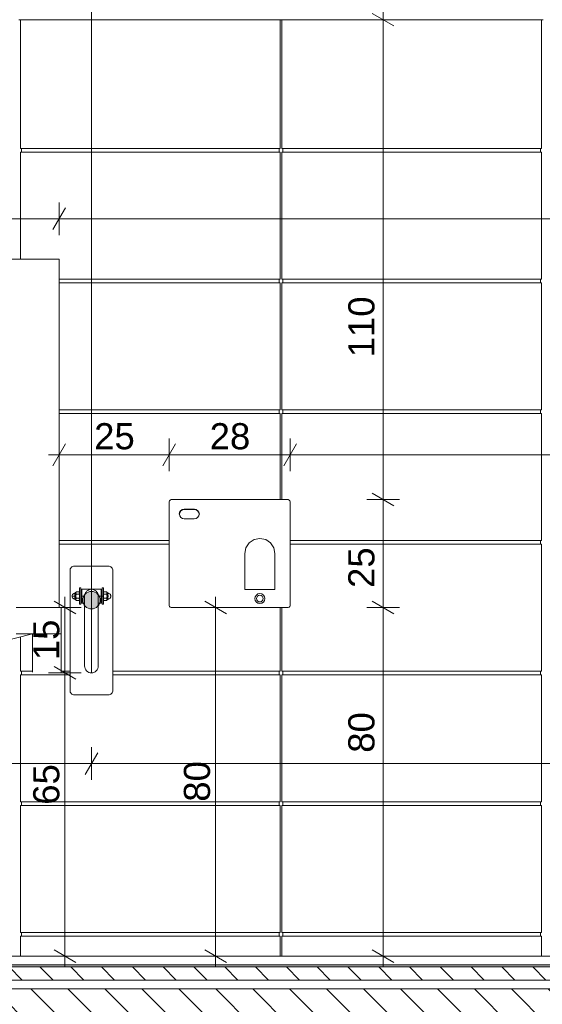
# Model space of a CAD drawing. Extents: x 180 to 5640, y 54 to 2910.
# Tile 5 of 7: x 3430 to 4030, y 721 to 1851. Entities that reach past the tile are written whole.
import ezdxf
from ezdxf.xclip import XClip

# ---------------------------------------------------------------- set-up
doc = ezdxf.new("R2010")
doc.units = 0
doc.header["$MEASUREMENT"] = 0
doc.header["$XCLIPFRAME"] = 0
for name, color, linetype in [('300-W Płytki wnętrza', 7, 'Continuous'), ('331-W Wyposażenie stałe - łazienka', 7, 'Continuous'), ('332-W Wyposażenie dodatkowe - łazienka', 7, 'Continuous'), ('380-W Istniejące elementy_ rury_ skrzynki', 7, 'Continuous'), ('399-W Wymiary i opisy', 7, 'Continuous'), ('460-K Stropy', 7, 'Continuous'), ('460-K Stropy - wymieniane warstwy', 7, 'Continuous'), ('820-G Rysunki Obrazki', 7, 'Continuous')]:
    doc.layers.add(name, color=color, linetype=linetype)
doc.styles.add('STYL_AUTOMATYCZNY_2', font='arial.ttf')

# ---------------------------------------------------------------- blocks, each defined once
blk = doc.blocks.new('*X3')
at = {"layer": '460-K Stropy - wymieniane warstwy', "linetype": 'Continuous', "lineweight": 0}
blk.add_hatch(color=94, dxfattribs=at).paths.add_polyline_path([(2761.3, 766.4), (2761.3, 763.9), (4628.8, 763.9), (4628.8, 766.4)])
blk = doc.blocks.new('Rysunek_1_2', base_point=(8496.3, 776.4))
at = {"layer": '460-K Stropy', "linetype": 'Continuous', "lineweight": 13}
h = blk.add_hatch(dxfattribs=at)
h.set_pattern_fill('Ściany_istniejące_0002', color=8, style=0, pattern_type=2)
h.set_pattern_definition([(135, (8496.308, 776.434), (21.2132, 21.2132), [])])
h.paths.add_polyline_path([(4677.1, 738.9), (2589.1, 738.9), (2589.1, 488.7), (4677.1, 488.7)])
at = {"layer": '460-K Stropy - wymieniane warstwy', "linetype": 'Continuous', "lineweight": 0}
h = blk.add_hatch(dxfattribs=at)
h.set_pattern_fill('Beton_wylewka_0002', color=94, style=0, pattern_type=2)
h.set_pattern_definition([(135, (8496.31, 776.434), (35.35534, 35.35534), [37.5, -12.5]), (135, (8460.953, 776.434), (35.35534, 35.35534), [37.5, -12.5])])
h.paths.add_polyline_path([(2761.3, 748.9), (4628.8, 748.9), (4628.8, 763.9), (2761.3, 763.9)])
at = {"layer": '820-G Rysunki Obrazki', "linetype": 'Continuous', "lineweight": 13}
blk.add_hatch(color=154, dxfattribs=at).paths.add_polyline_path([(3502.2, 1185), (3502.9, 1181.2), (3505.1, 1177.9), (3508.3, 1175.8), (3512.2, 1175), (3516, 1175.8), (3519.2, 1177.9), (3521.4, 1181.2), (3522.2, 1185), (3521.4, 1188.8), (3519.2, 1192.1), (3516, 1194.2), (3512.2, 1195), (3508.3, 1194.2), (3505.1, 1192.1), (3502.9, 1188.8)])
at = {"layer": '300-W Płytki wnętrza', "color": 94, "linetype": 'Continuous', "lineweight": 0, "ltscale": 0.5}
for p, q in [((3428.8, 1851.4), (3430.8, 1851.4)), ((3728.8, 1851.4), (3430.8, 1851.4)), ((3430.8, 1851.4), (3430.8, 1703.4)), ((3728.8, 1851.4), (3730.8, 1851.4)), ((3728.8, 1703.4), (3728.8, 1851.4)), ((4028.8, 1851.4), (3730.8, 1851.4)), ((3730.8, 1851.4), (3730.8, 1703.4)), ((4028.8, 1851.4), (4030.8, 1851.4)), ((4028.8, 1703.4), (4028.8, 1851.4)), ((3430.8, 1703.4), (3728.8, 1703.4)), ((3728.8, 1699.4), (3430.8, 1699.4)), ((3430.8, 1699.4), (3430.8, 1576.4)), ((3431.8, 1701.4), (3431.8, 1703.4)), ((3431.8, 1699.4), (3431.8, 1701.4)), ((3727.8, 1701.4), (3727.8, 1703.4)), ((3727.8, 1699.4), (3727.8, 1701.4)), ((3728.8, 1553.4), (3728.8, 1699.4)), ((3730.8, 1703.4), (4028.8, 1703.4)), ((4028.8, 1699.4), (3730.8, 1699.4)), ((3730.8, 1699.4), (3730.8, 1553.4)), ((3731.8, 1701.4), (3731.8, 1703.4)), ((3731.8, 1699.4), (3731.8, 1701.4)), ((4027.8, 1701.4), (4027.8, 1703.4)), ((4027.8, 1699.4), (4027.8, 1701.4)), ((4028.8, 1553.4), (4028.8, 1699.4)), ((3475.1, 1553.4), (3728.8, 1553.4)), ((3728.8, 1549.4), (3475.1, 1549.4)), ((3727.8, 1551.4), (3727.8, 1553.4)), ((3727.8, 1549.4), (3727.8, 1551.4)), ((3728.8, 1403.4), (3728.8, 1549.4)), ((3730.8, 1553.4), (4028.8, 1553.4)), ((4028.8, 1549.4), (3730.8, 1549.4)), ((3730.8, 1549.4), (3730.8, 1403.4)), ((3731.8, 1551.4), (3731.8, 1553.4)), ((3731.8, 1549.4), (3731.8, 1551.4)), ((4027.8, 1551.4), (4027.8, 1553.4)), ((4027.8, 1549.4), (4027.8, 1551.4)), ((4028.8, 1403.4), (4028.8, 1549.4)), ((3475.1, 1403.4), (3728.8, 1403.4)), ((3727.8, 1401.4), (3727.8, 1403.4)), ((3730.8, 1403.4), (4028.8, 1403.4)), ((3731.8, 1401.4), (3731.8, 1403.4)), ((4027.8, 1401.4), (4027.8, 1403.4)), ((3728.8, 1399.4), (3475.1, 1399.4)), ((3727.8, 1399.4), (3727.8, 1401.4)), ((3728.8, 1300.4), (3728.8, 1399.4)), ((4028.8, 1399.4), (3730.8, 1399.4)), ((3730.8, 1399.4), (3730.8, 1300.4)), ((3731.8, 1399.4), (3731.8, 1401.4)), ((4027.8, 1399.4), (4027.8, 1401.4)), ((4028.8, 1253.4), (4028.8, 1399.4)), ((3475.1, 1253.4), (3601.3, 1253.4)), ((3601.3, 1249.4), (3475.1, 1249.4)), ((3740.3, 1253.4), (4028.8, 1253.4)), ((4028.8, 1249.4), (3740.3, 1249.4)), ((4027.8, 1251.4), (4027.8, 1253.4)), ((4027.8, 1249.4), (4027.8, 1251.4)), ((4028.8, 1103.4), (4028.8, 1249.4)), ((3728.8, 1103.4), (3728.8, 1176.4)), ((3730.8, 1176.4), (3730.8, 1103.4)), ((3430.8, 1143), (3430.8, 1103.4)), ((3430.8, 1103.4), (3444.6, 1103.4)), ((3487.6, 1099.4), (3430.8, 1099.4)), ((3430.8, 1099.4), (3430.8, 953.4)), ((3431.8, 1101.4), (3431.8, 1103.4)), ((3431.8, 1099.4), (3431.8, 1101.4)), ((3477.6, 1103.4), (3487.6, 1103.4)), ((3536.8, 1103.4), (3728.8, 1103.4)), ((3728.8, 1099.4), (3536.8, 1099.4)), ((3727.8, 1101.4), (3727.8, 1103.4)), ((3727.8, 1099.4), (3727.8, 1101.4)), ((3728.8, 953.4), (3728.8, 1099.4)), ((3730.8, 1103.4), (4028.8, 1103.4)), ((4028.8, 1099.4), (3730.8, 1099.4)), ((3730.8, 1099.4), (3730.8, 953.4)), ((3731.8, 1101.4), (3731.8, 1103.4)), ((3731.8, 1099.4), (3731.8, 1101.4)), ((4027.8, 1101.4), (4027.8, 1103.4)), ((4027.8, 1099.4), (4027.8, 1101.4)), ((4028.8, 953.4), (4028.8, 1099.4)), ((3430.8, 953.4), (3728.8, 953.4)), ((3431.8, 951.4), (3431.8, 953.4)), ((3431.8, 949.4), (3431.8, 951.4)), ((3727.8, 951.4), (3727.8, 953.4)), ((3727.8, 949.4), (3727.8, 951.4)), ((3730.8, 953.4), (4028.8, 953.4)), ((3731.8, 951.4), (3731.8, 953.4)), ((3731.8, 949.4), (3731.8, 951.4)), ((4027.8, 951.4), (4027.8, 953.4)), ((4027.8, 949.4), (4027.8, 951.4)), ((3728.8, 949.4), (3430.8, 949.4)), ((3430.8, 949.4), (3430.8, 803.4)), ((3728.8, 803.4), (3728.8, 949.4)), ((4028.8, 949.4), (3730.8, 949.4)), ((3730.8, 949.4), (3730.8, 803.4)), ((4028.8, 803.4), (4028.8, 949.4)), ((3430.8, 803.4), (3728.8, 803.4)), ((3431.8, 801.4), (3431.8, 803.4)), ((3727.8, 801.4), (3727.8, 803.4)), ((3730.8, 803.4), (4028.8, 803.4)), ((3731.8, 801.4), (3731.8, 803.4)), ((4027.8, 801.4), (4027.8, 803.4)), ((3728.8, 799.4), (3430.8, 799.4)), ((3430.8, 799.4), (3430.8, 776.4)), ((3431.8, 799.4), (3431.8, 801.4)), ((3727.8, 799.4), (3727.8, 801.4)), ((3728.8, 776.4), (3728.8, 799.4)), ((4028.8, 799.4), (3730.8, 799.4)), ((3730.8, 799.4), (3730.8, 776.4)), ((3731.8, 799.4), (3731.8, 801.4)), ((4027.8, 799.4), (4027.8, 801.4)), ((4028.8, 776.4), (4028.8, 799.4))]:
    blk.add_line(p, q, dxfattribs=at)
at = {"layer": '331-W Wyposażenie stałe - łazienka', "color": 150, "linetype": 'Continuous', "lineweight": 5, "ltscale": 0.5}
for p, q in [((3441.1, 1176.4), (3425.9, 1176.4)), ((3455.5, 1176.4), (3441.1, 1176.4)), ((3467.2, 1176.4), (3455.5, 1176.4)), ((3474.9, 1176.4), (3467.2, 1176.4)), ((3477.6, 1176.4), (3474.9, 1176.4)), ((3477.6, 1146.4), (3477.6, 1176.4)), ((3444.6, 1146.4), (3405, 1136.4)), ((3441.1, 1146.4), (3425.9, 1146.4)), ((3455.5, 1146.4), (3441.1, 1146.4)), ((3444.6, 1102.2), (3444.6, 1146.4)), ((3467.2, 1146.4), (3455.5, 1146.4)), ((3474.9, 1146.4), (3467.2, 1146.4)), ((3477.6, 1146.4), (3474.9, 1146.4)), ((3477.6, 1102.2), (3477.6, 1146.4))]:
    blk.add_line(p, q, dxfattribs=at)
at = {"layer": '332-W Wyposażenie dodatkowe - łazienka', "color": 150, "linetype": 'Continuous', "lineweight": 5, "ltscale": 0.5}
for p, q in [((3150.1, 1576.4), (3475.1, 1576.4)), ((3475.1, 1576.4), (3475.1, 1176.4))]:
    blk.add_line(p, q, dxfattribs=at)
at = {"layer": '332-W Wyposażenie dodatkowe - łazienka', "color": 150, "linetype": 'Continuous', "lineweight": 13, "ltscale": 0.5}
for p, q in [((3602.6, 1300), (3603.6, 1300.4)), ((3603.6, 1300.4), (3604.1, 1300.4)), ((3604.1, 1300.4), (3604.2, 1300.4)), ((3604.1, 1300.4), (3604.2, 1300.4)), ((3604.2, 1300.4), (3604.4, 1300.4)), ((3604.4, 1300.4), (3737.2, 1300.4)), ((3737.2, 1300.4), (3737.5, 1300.4)), ((3738, 1300.4), (3737.5, 1300.4)), ((3737.5, 1300.4), (3737.5, 1300.4)), ((3737.5, 1300.4), (3737.5, 1300.4)), ((3738, 1300.4), (3739.1, 1300)), ((3601.3, 1297.6), (3601.4, 1298.2)), ((3601.3, 1260.3), (3601.3, 1297.6)), ((3601.4, 1298.2), (3601.8, 1299.2)), ((3601.8, 1299.2), (3602.6, 1300)), ((3616.5, 1289), (3614.6, 1287.7)), ((3616.6, 1288.7), (3614.8, 1287.5)), ((3618.7, 1289.4), (3616.5, 1289)), ((3618.7, 1289.1), (3616.6, 1288.7)), ((3630.3, 1289.4), (3618.7, 1289.4)), ((3630.2, 1289.1), (3618.7, 1289.1)), ((3632.3, 1288.7), (3630.2, 1289.1)), ((3632.5, 1289), (3630.3, 1289.4)), ((3634.1, 1287.5), (3632.3, 1288.7)), ((3634.4, 1287.7), (3632.5, 1289)), ((3739.1, 1300), (3739.8, 1299.2)), ((3740.3, 1298.2), (3739.8, 1299.2)), ((3740.3, 1298.2), (3740.3, 1297.6)), ((3740.3, 1260.3), (3740.3, 1297.6)), ((3613.3, 1285.9), (3612.9, 1283.7)), ((3612.9, 1283.7), (3612.9, 1283.6)), ((3614.6, 1287.7), (3613.3, 1285.9)), ((3613.7, 1285.8), (3613.3, 1283.7)), ((3613.3, 1283.7), (3613.7, 1281.7)), ((3614.8, 1287.5), (3613.7, 1285.8)), ((3613.7, 1281.7), (3614.8, 1279.9)), ((3614.6, 1287.7), (3614.6, 1287.7)), ((3614.8, 1279.9), (3616.6, 1278.8)), ((3616.6, 1278.8), (3618.7, 1278.4)), ((3618.7, 1278.4), (3624.5, 1278.4)), ((3624.5, 1278.4), (3630.2, 1278.4)), ((3630.2, 1278.4), (3632.3, 1278.8)), ((3632.3, 1278.8), (3634.1, 1279.9)), ((3635.3, 1285.8), (3634.1, 1287.5)), ((3634.1, 1279.9), (3635.3, 1281.7)), ((3635.6, 1285.9), (3634.4, 1287.7)), ((3634.4, 1287.7), (3634.4, 1287.7)), ((3635.7, 1283.7), (3635.3, 1285.8)), ((3635.3, 1281.7), (3635.7, 1283.7)), ((3636.1, 1283.6), (3635.6, 1285.9)), ((3636.1, 1283.7), (3636.1, 1283.6)), ((3601.3, 1257.9), (3601.3, 1260.3)), ((3601.3, 1179.2), (3601.3, 1257.9)), ((3698.9, 1254.5), (3705.6, 1255.8)), ((3705.6, 1255.8), (3712.2, 1254.5)), ((3740.3, 1257.9), (3740.3, 1260.3)), ((3740.3, 1179.2), (3740.3, 1257.9)), ((3688.2, 1238.4), (3689.5, 1245.1)), ((3689.5, 1245.1), (3693.3, 1250.7)), ((3693.3, 1250.7), (3698.9, 1254.5)), ((3712.2, 1254.5), (3717.8, 1250.7)), ((3717.8, 1250.7), (3721.6, 1245.1)), ((3721.6, 1245.1), (3722.9, 1238.4)), ((3688.2, 1238.4), (3688.2, 1197.1)), ((3722.9, 1238.4), (3722.9, 1197.1)), ((3689.5, 1197.1), (3688.2, 1197.1)), ((3693.3, 1197.1), (3689.5, 1197.1)), ((3698.9, 1197.1), (3693.3, 1197.1)), ((3705.6, 1197.1), (3698.9, 1197.1)), ((3700.2, 1189), (3699.8, 1186.8)), ((3701.5, 1190.9), (3700.2, 1189)), ((3703.3, 1192.1), (3701.5, 1190.9)), ((3702, 1188.2), (3701.7, 1186.8)), ((3702.9, 1189.5), (3702, 1188.2)), ((3704.1, 1190.3), (3702.9, 1189.5)), ((3705.6, 1192.6), (3703.3, 1192.1)), ((3705.6, 1190.6), (3704.1, 1190.3)), ((3712.2, 1197.1), (3705.6, 1197.1)), ((3707.8, 1192.1), (3705.6, 1192.6)), ((3707, 1190.3), (3705.6, 1190.6)), ((3708.3, 1189.5), (3707, 1190.3)), ((3709.7, 1190.9), (3707.8, 1192.1)), ((3709.1, 1188.2), (3708.3, 1189.5)), ((3709.4, 1186.8), (3709.1, 1188.2)), ((3710.9, 1189), (3709.7, 1190.9)), ((3711.4, 1186.8), (3710.9, 1189)), ((3717.8, 1197.1), (3712.2, 1197.1)), ((3721.6, 1197.1), (3717.8, 1197.1)), ((3722.9, 1197.1), (3721.6, 1197.1)), ((3601.3, 1179.2), (3601.4, 1178.7)), ((3601.4, 1178.7), (3601.8, 1177.7)), ((3601.8, 1177.7), (3602.6, 1176.9)), ((3602.6, 1176.9), (3603.6, 1176.5)), ((3603.6, 1176.5), (3604.1, 1176.4)), ((3604.1, 1176.4), (3604.2, 1176.4)), ((3604.1, 1176.4), (3604.2, 1176.4)), ((3604.2, 1176.4), (3604.4, 1176.4)), ((3604.4, 1176.4), (3737.2, 1176.4)), ((3699.8, 1186.8), (3700.2, 1184.6)), ((3700.2, 1184.6), (3701.5, 1182.7)), ((3701.5, 1182.7), (3703.3, 1181.4)), ((3701.7, 1186.8), (3702, 1185.3)), ((3702, 1185.3), (3702.9, 1184.1)), ((3702.9, 1184.1), (3704.1, 1183.2)), ((3703.3, 1181.4), (3705.6, 1181)), ((3704.1, 1183.2), (3705.6, 1182.9)), ((3705.6, 1182.9), (3707, 1183.2)), ((3705.6, 1181), (3707.8, 1181.4)), ((3707, 1183.2), (3708.3, 1184.1)), ((3707.8, 1181.4), (3709.7, 1182.7)), ((3708.3, 1184.1), (3709.1, 1185.3)), ((3709.1, 1185.3), (3709.4, 1186.8)), ((3709.7, 1182.7), (3710.9, 1184.6)), ((3710.9, 1184.6), (3711.4, 1186.8)), ((3737.2, 1176.4), (3737.5, 1176.4)), ((3738, 1176.5), (3737.5, 1176.4)), ((3737.5, 1176.4), (3737.5, 1176.4)), ((3737.5, 1176.4), (3737.5, 1176.4)), ((3738, 1176.5), (3739.1, 1176.9)), ((3739.1, 1176.9), (3739.8, 1177.7)), ((3740.3, 1178.7), (3739.8, 1177.7)), ((3740.3, 1178.7), (3740.3, 1179.2))]:
    blk.add_line(p, q, dxfattribs=at)
at = {"layer": '380-W Istniejące elementy_ rury_ skrzynki', "color": 150, "linetype": 'Continuous', "lineweight": 13, "ltscale": 0.5}
for p, q in [((3487.6, 1220), (3487.9, 1221)), ((3487.9, 1221), (3488.4, 1221.8)), ((3488.4, 1221.8), (3489, 1222.6)), ((3489, 1222.6), (3489.8, 1223.3)), ((3489.8, 1223.3), (3490.7, 1223.7)), ((3490.7, 1223.7), (3491.6, 1224)), ((3491.6, 1224), (3492.5, 1224.1)), ((3492.5, 1224.1), (3531.8, 1224.1)), ((3531.8, 1224.1), (3532.7, 1224)), ((3532.7, 1224), (3533.7, 1223.7)), ((3533.7, 1223.7), (3534.5, 1223.3)), ((3534.5, 1223.3), (3535.3, 1222.6)), ((3535.3, 1222.6), (3536, 1221.8)), ((3536, 1221.8), (3536.4, 1221)), ((3536.4, 1221), (3536.7, 1220)), ((3487.6, 1219.1), (3487.6, 1220)), ((3487.6, 1081.4), (3487.6, 1219.1)), ((3536.7, 1220), (3536.8, 1219.1)), ((3536.8, 1219.1), (3536.8, 1081.4)), ((3498.4, 1199), (3498.4, 1198.8)), ((3498.4, 1199), (3499.9, 1199)), ((3498.4, 1198.3), (3498.4, 1198.8)), ((3498.4, 1197.4), (3498.4, 1198.3)), ((3499.9, 1198.8), (3499.9, 1199)), ((3499.9, 1198.3), (3499.9, 1198.8)), ((3499.9, 1197.4), (3499.9, 1198.3)), ((3524.5, 1199), (3524.5, 1198.8)), ((3524.5, 1199), (3525.9, 1199)), ((3524.5, 1198.8), (3524.5, 1198.3)), ((3524.5, 1198.3), (3524.5, 1197.4)), ((3525.9, 1198.8), (3525.9, 1199)), ((3525.9, 1198.8), (3525.9, 1198.3)), ((3525.9, 1198.3), (3525.9, 1197.4)), ((3489.9, 1190.2), (3490.1, 1190.9)), ((3489.9, 1189.6), (3489.9, 1190.2)), ((3489.9, 1189.6), (3489.9, 1189.6)), ((3490.1, 1189.6), (3489.9, 1189.6)), ((3489.9, 1189), (3489.9, 1189.6)), ((3490.1, 1188.4), (3489.9, 1189)), ((3490.1, 1190.9), (3490.4, 1191.5)), ((3490.4, 1189.6), (3490.1, 1189.6)), ((3490.4, 1187.8), (3490.1, 1188.4)), ((3490.4, 1191.5), (3490.8, 1192)), ((3490.8, 1189.6), (3490.4, 1189.6)), ((3490.8, 1187.3), (3490.4, 1187.8)), ((3490.8, 1192), (3491.4, 1192.4)), ((3491.4, 1189.6), (3490.8, 1189.6)), ((3491.4, 1186.8), (3490.8, 1187.3)), ((3491.4, 1192.4), (3492, 1192.7)), ((3492, 1189.6), (3491.4, 1189.6)), ((3492, 1192.7), (3492.6, 1192.9)), ((3492.6, 1189.6), (3492, 1189.6)), ((3492.6, 1192.9), (3493.2, 1193)), ((3492.6, 1189.8), (3493.2, 1189.6)), ((3492.6, 1189.7), (3493.2, 1189.6)), ((3493.2, 1189.6), (3492.6, 1189.6)), ((3492.6, 1189.4), (3493.2, 1189.6)), ((3492.6, 1189.5), (3493.2, 1189.6)), ((3492.7, 1190), (3493.2, 1189.6)), ((3492.7, 1189.3), (3493.2, 1189.6)), ((3492.8, 1190.1), (3493.2, 1189.6)), ((3492.8, 1189.2), (3493.2, 1189.6)), ((3492.9, 1190.1), (3493.2, 1189.6)), ((3492.9, 1189.1), (3493.2, 1189.6)), ((3493, 1190.2), (3493.2, 1189.6)), ((3493, 1189.1), (3493.2, 1189.6)), ((3493.1, 1190.2), (3493.2, 1189.6)), ((3493.1, 1189), (3493.2, 1189.6)), ((3493.3, 1193.2), (3493.2, 1193.1)), ((3493.2, 1193.1), (3493.2, 1193)), ((3493.2, 1192.7), (3493.2, 1192.9)), ((3493.2, 1192.4), (3493.2, 1192.7)), ((3493.2, 1192), (3493.2, 1192.4)), ((3493.2, 1191.5), (3493.2, 1192)), ((3493.2, 1190.9), (3493.2, 1191.5)), ((3493.2, 1190.2), (3493.2, 1190.9)), ((3493.2, 1189.6), (3493.2, 1190.2)), ((3493.2, 1189.6), (3493.2, 1189.6)), ((3493.3, 1189.6), (3493.2, 1189.6)), ((3493.2, 1189.6), (3493.3, 1189.6)), ((3493.2, 1189), (3493.2, 1189.6)), ((3493.2, 1188.4), (3493.2, 1189)), ((3493.2, 1187.8), (3493.2, 1188.4)), ((3493.2, 1187.3), (3493.2, 1187.8)), ((3493.2, 1186.8), (3493.2, 1187.3)), ((3493.3, 1193.3), (3493.3, 1193.2)), ((3493.4, 1193.3), (3493.3, 1193.3)), ((3493.4, 1189.6), (3493.3, 1189.6)), ((3493.4, 1193.4), (3493.4, 1193.3)), ((3493.5, 1193.4), (3493.4, 1193.4)), ((3493.4, 1189.6), (3493.4, 1189.6)), ((3493.5, 1189.6), (3493.4, 1189.6)), ((3493.6, 1193.5), (3493.5, 1193.4)), ((3493.6, 1189.6), (3493.5, 1189.6)), ((3495, 1194.5), (3493.6, 1193.5)), ((3493.6, 1193.5), (3493.6, 1193.5)), ((3493.6, 1193.2), (3493.6, 1193.4)), ((3493.6, 1192.8), (3493.6, 1193.2)), ((3493.6, 1192.3), (3493.6, 1192.8)), ((3493.6, 1191.7), (3493.6, 1192.3)), ((3493.6, 1191), (3493.6, 1191.7)), ((3493.6, 1190.3), (3493.6, 1191)), ((3493.6, 1189.6), (3493.6, 1190.3)), ((3494.1, 1189.6), (3493.6, 1189.6)), ((3493.6, 1189.6), (3493.6, 1189.6)), ((3493.6, 1188.9), (3493.6, 1189.6)), ((3493.6, 1188.2), (3493.6, 1188.9)), ((3493.6, 1187.5), (3493.6, 1188.2)), ((3493.6, 1187.5), (3493.6, 1186.9)), ((3494.1, 1193.2), (3494.2, 1193.6)), ((3494.1, 1193.2), (3494.2, 1192.9)), ((3494.1, 1189.6), (3494.2, 1190.3)), ((3494.2, 1189), (3494.1, 1189.6)), ((3494.2, 1193.6), (3494.3, 1193.9)), ((3494.2, 1192.9), (3494.3, 1192.6)), ((3494.2, 1190.3), (3494.3, 1190.9)), ((3494.3, 1188.3), (3494.2, 1189)), ((3494.3, 1193.9), (3494.6, 1194.2)), ((3494.3, 1192.6), (3495, 1192)), ((3494.3, 1190.9), (3494.6, 1191.5)), ((3494.6, 1187.8), (3494.3, 1188.3)), ((3494.3, 1186.6), (3495, 1187.2)), ((3494.6, 1194.2), (3495, 1194.5)), ((3494.6, 1191.5), (3495, 1192)), ((3495, 1187.2), (3494.6, 1187.8)), ((3495, 1194.5), (3498, 1194.5)), ((3495, 1192), (3498, 1192)), ((3498, 1187.2), (3495, 1187.2)), ((3498.4, 1193.8), (3498, 1194.5)), ((3498.1, 1194.2), (3498, 1194.5)), ((3498, 1192), (3498.1, 1192.3)), ((3498, 1192), (3498.1, 1191.4)), ((3498.1, 1187.8), (3498, 1187.2)), ((3498.1, 1186.9), (3498, 1187.2)), ((3498.3, 1193.9), (3498.1, 1194.2)), ((3498.1, 1192.3), (3498.3, 1192.6)), ((3498.1, 1191.4), (3498.3, 1190.8)), ((3498.3, 1188.4), (3498.1, 1187.8)), ((3498.4, 1193.6), (3498.3, 1193.9)), ((3498.4, 1192.9), (3498.3, 1192.6)), ((3498.3, 1190.8), (3498.4, 1190.2)), ((3498.4, 1189), (3498.3, 1188.4)), ((3498.4, 1196.2), (3498.4, 1197.4)), ((3498.4, 1194.7), (3498.4, 1196.2)), ((3498.4, 1193.1), (3498.4, 1194.7)), ((3498.4, 1193.2), (3498.4, 1193.6)), ((3498.4, 1193.2), (3498.4, 1192.9)), ((3498.4, 1191.3), (3498.4, 1193.1)), ((3498.4, 1189.6), (3498.4, 1191.3)), ((3498.4, 1190.2), (3498.4, 1189.6)), ((3498.4, 1189.6), (3498.4, 1189)), ((3498.4, 1187.9), (3498.4, 1189.6)), ((3498.4, 1186.2), (3498.4, 1187.9)), ((3499.9, 1197.4), (3499.9, 1196.2)), ((3501.1, 1197.1), (3499.9, 1197.1)), ((3499.9, 1196.2), (3499.9, 1194.7)), ((3499.9, 1194.7), (3499.9, 1193.1)), ((3499.9, 1193.1), (3499.9, 1191.3)), ((3499.9, 1191.3), (3499.9, 1189.6)), ((3501.1, 1189.6), (3499.9, 1189.6)), ((3499.9, 1189.6), (3499.9, 1187.9)), ((3499.9, 1187.9), (3499.9, 1186.2)), ((3512.2, 1197.5), (3501.1, 1197.5)), ((3501.1, 1197.4), (3501.1, 1197.5)), ((3501.1, 1196.9), (3501.1, 1197.4)), ((3501.1, 1196.2), (3501.1, 1196.9)), ((3501.1, 1195.2), (3501.1, 1196.2)), ((3501.1, 1193.9), (3501.1, 1195.2)), ((3501.1, 1192.5), (3501.1, 1193.9)), ((3501.1, 1191.1), (3501.1, 1192.5)), ((3501.1, 1189.6), (3501.1, 1191.1)), ((3504.3, 1189.6), (3501.1, 1189.6)), ((3501.1, 1188.2), (3501.1, 1189.6)), ((3501.1, 1186.7), (3501.1, 1188.2)), ((3504.3, 1189.6), (3504.4, 1191.1)), ((3504.3, 1189), (3504.3, 1189.6)), ((3504.3, 1186.8), (3504.3, 1189)), ((3504.4, 1191.1), (3504.8, 1192.5)), ((3504.8, 1192.5), (3505.6, 1193.9)), ((3505.6, 1193.9), (3506.6, 1195.2)), ((3506.6, 1195.2), (3507.9, 1196.2)), ((3507.9, 1196.2), (3509.3, 1196.9)), ((3509.3, 1196.9), (3510.7, 1197.4)), ((3510.7, 1197.4), (3512.2, 1197.5)), ((3512.2, 1197.5), (3512.2, 1196.7)), ((3512.2, 1197.5), (3523.2, 1197.5)), ((3512.2, 1197.5), (3513.6, 1197.4)), ((3512.2, 1194.1), (3512.2, 1196.7)), ((3512.2, 1189.7), (3512.2, 1194.1)), ((3512.2, 1183.4), (3512.2, 1189.7)), ((3513.6, 1197.4), (3515.1, 1196.9)), ((3515.1, 1196.9), (3516.5, 1196.2)), ((3516.5, 1196.2), (3517.7, 1195.2)), ((3517.7, 1195.2), (3518.8, 1193.9)), ((3518.8, 1193.9), (3519.5, 1192.5)), ((3519.5, 1192.5), (3519.9, 1191.1)), ((3519.9, 1191.1), (3520, 1189.6)), ((3523.2, 1189.6), (3520, 1189.6)), ((3520, 1189), (3520, 1189.6)), ((3520, 1186.8), (3520, 1189)), ((3523.2, 1197.5), (3523.2, 1197.4)), ((3523.2, 1197.4), (3523.2, 1196.9)), ((3523.2, 1197.1), (3524.5, 1197.1)), ((3523.2, 1196.9), (3523.2, 1196.2)), ((3523.2, 1196.2), (3523.2, 1195.2)), ((3523.2, 1195.2), (3523.2, 1193.9)), ((3523.2, 1193.9), (3523.2, 1192.5)), ((3523.2, 1192.5), (3523.2, 1191.1)), ((3523.2, 1191.1), (3523.2, 1189.6)), ((3524.5, 1189.6), (3523.2, 1189.6)), ((3523.2, 1189.6), (3523.2, 1188.2)), ((3523.2, 1188.2), (3523.2, 1186.7)), ((3524.5, 1196.2), (3524.5, 1197.4)), ((3524.5, 1194.7), (3524.5, 1196.2)), ((3524.5, 1193.1), (3524.5, 1194.7)), ((3524.5, 1191.3), (3524.5, 1193.1)), ((3524.5, 1189.6), (3524.5, 1191.3)), ((3524.5, 1189.6), (3525.9, 1189.6)), ((3524.5, 1187.9), (3524.5, 1189.6)), ((3524.5, 1186.2), (3524.5, 1187.9)), ((3525.9, 1197.4), (3525.9, 1196.2)), ((3525.9, 1196.2), (3525.9, 1194.7)), ((3525.9, 1194.7), (3525.9, 1193.1)), ((3525.9, 1193.8), (3526.4, 1194.5)), ((3526, 1193.6), (3525.9, 1193.2)), ((3526, 1192.9), (3525.9, 1193.2)), ((3525.9, 1193.1), (3525.9, 1191.3)), ((3525.9, 1191.3), (3525.9, 1189.6)), ((3525.9, 1189.6), (3526, 1190.2)), ((3525.9, 1189.6), (3525.9, 1187.9)), ((3526, 1189), (3525.9, 1189.6)), ((3525.9, 1187.9), (3525.9, 1186.2)), ((3526.1, 1193.9), (3526, 1193.6)), ((3526.1, 1192.6), (3526, 1192.9)), ((3526, 1190.2), (3526.1, 1190.8)), ((3526.1, 1188.4), (3526, 1189)), ((3526.2, 1194.2), (3526.1, 1193.9)), ((3526.1, 1192.6), (3526.2, 1192.3)), ((3526.1, 1190.8), (3526.2, 1191.4)), ((3526.2, 1187.8), (3526.1, 1188.4)), ((3526.4, 1194.5), (3526.2, 1194.2)), ((3526.2, 1192.3), (3526.4, 1192)), ((3526.2, 1191.4), (3526.4, 1192)), ((3526.4, 1187.2), (3526.2, 1187.8)), ((3526.4, 1187.2), (3526.2, 1186.9)), ((3526.4, 1194.5), (3529.4, 1194.5)), ((3526.4, 1192), (3529.4, 1192)), ((3529.4, 1187.2), (3526.4, 1187.2)), ((3529.4, 1194.5), (3530.7, 1193.5)), ((3529.4, 1194.5), (3529.7, 1194.2)), ((3529.4, 1192), (3530, 1192.6)), ((3529.4, 1192), (3529.7, 1191.5)), ((3529.7, 1187.8), (3529.4, 1187.2)), ((3529.4, 1187.2), (3530, 1186.6)), ((3529.7, 1194.2), (3530, 1193.9)), ((3529.7, 1191.5), (3530, 1190.9)), ((3530, 1188.3), (3529.7, 1187.8)), ((3530, 1193.9), (3530.2, 1193.6)), ((3530, 1192.6), (3530.2, 1192.9)), ((3530, 1190.9), (3530.2, 1190.3)), ((3530.2, 1189), (3530, 1188.3)), ((3530.2, 1193.6), (3530.2, 1193.2)), ((3530.2, 1192.9), (3530.2, 1193.2)), ((3530.2, 1190.3), (3530.2, 1189.6)), ((3530.7, 1189.6), (3530.2, 1189.6)), ((3530.2, 1189.6), (3530.2, 1189)), ((3530.7, 1193.5), (3530.7, 1193.4)), ((3530.7, 1193.5), (3530.7, 1193.5)), ((3530.8, 1193.4), (3530.7, 1193.5)), ((3530.7, 1193.4), (3530.7, 1193.2)), ((3530.7, 1193.2), (3530.7, 1192.8)), ((3530.7, 1192.8), (3530.7, 1192.3)), ((3530.7, 1192.3), (3530.7, 1191.7)), ((3530.7, 1191.7), (3530.7, 1191)), ((3530.7, 1191), (3530.7, 1190.3)), ((3530.7, 1190.3), (3530.7, 1189.6)), ((3530.7, 1189.6), (3530.7, 1189.6)), ((3530.8, 1189.6), (3530.7, 1189.6)), ((3530.7, 1189.6), (3530.7, 1188.9)), ((3530.7, 1188.9), (3530.7, 1188.2)), ((3530.7, 1188.2), (3530.7, 1187.5)), ((3530.7, 1186.9), (3530.7, 1187.5)), ((3530.9, 1193.4), (3530.8, 1193.4)), ((3530.9, 1189.6), (3530.8, 1189.6)), ((3531, 1193.3), (3530.9, 1193.4)), ((3531, 1189.6), (3530.9, 1189.6)), ((3531, 1193.3), (3531, 1193.3)), ((3531.1, 1193.2), (3531, 1193.3)), ((3531, 1189.6), (3531, 1189.6)), ((3531.1, 1189.6), (3531, 1189.6)), ((3531, 1189.6), (3531.1, 1189.6)), ((3531.1, 1193.1), (3531.1, 1193.2)), ((3531.1, 1193.1), (3531.1, 1193)), ((3531.1, 1193), (3531.1, 1192.9)), ((3531.1, 1193), (3531.7, 1192.9)), ((3531.1, 1192.9), (3531.1, 1192.7)), ((3531.1, 1192.7), (3531.1, 1192.4)), ((3531.1, 1192.4), (3531.1, 1192)), ((3531.1, 1192), (3531.1, 1191.5)), ((3531.1, 1191.5), (3531.1, 1190.9)), ((3531.1, 1190.9), (3531.1, 1190.2)), ((3531.1, 1190.2), (3531.1, 1189.6)), ((3531.1, 1189.6), (3531.3, 1190.2)), ((3531.1, 1189.6), (3531.2, 1190.2)), ((3531.1, 1189.6), (3531.5, 1190.1)), ((3531.1, 1189.6), (3531.4, 1190.1)), ((3531.1, 1189.6), (3531.6, 1190)), ((3531.1, 1189.6), (3531.7, 1189.8)), ((3531.1, 1189.6), (3531.7, 1189.7)), ((3531.1, 1189.6), (3531.1, 1189.6)), ((3531.1, 1189.6), (3531.2, 1189)), ((3531.1, 1189.6), (3531.3, 1189.1)), ((3531.1, 1189.6), (3531.4, 1189.1)), ((3531.1, 1189.6), (3531.5, 1189.2)), ((3531.1, 1189.6), (3531.6, 1189.3)), ((3531.1, 1189.6), (3531.7, 1189.4)), ((3531.1, 1189.6), (3531.7, 1189.5)), ((3531.1, 1189.6), (3531.7, 1189.6)), ((3531.1, 1189.6), (3531.1, 1189)), ((3531.1, 1189), (3531.1, 1188.4)), ((3531.1, 1188.4), (3531.1, 1187.8)), ((3531.1, 1187.8), (3531.1, 1187.3)), ((3531.1, 1187.3), (3531.1, 1186.8)), ((3531.7, 1192.9), (3532.3, 1192.7)), ((3532.3, 1192.7), (3532.9, 1192.4)), ((3532.9, 1192.4), (3533.5, 1192)), ((3533.5, 1187.3), (3532.9, 1186.8)), ((3533.5, 1192), (3533.9, 1191.5)), ((3533.9, 1187.8), (3533.5, 1187.3)), ((3533.9, 1191.5), (3534.2, 1190.9)), ((3534.2, 1188.4), (3533.9, 1187.8)), ((3534.2, 1190.9), (3534.4, 1190.2)), ((3534.4, 1189), (3534.2, 1188.4)), ((3534.4, 1190.2), (3534.5, 1189.6)), ((3534.5, 1189.6), (3534.4, 1189)), ((3492, 1186.5), (3491.4, 1186.8)), ((3492.6, 1186.3), (3492, 1186.5)), ((3493.2, 1186.3), (3492.6, 1186.3)), ((3493.2, 1186.5), (3493.2, 1186.8)), ((3493.2, 1186.3), (3493.2, 1186.5)), ((3493.2, 1186.2), (3493.2, 1186.3)), ((3493.2, 1186.3), (3493.2, 1186.3)), ((3493.3, 1186.1), (3493.2, 1186.2)), ((3493.3, 1186), (3493.3, 1186.1)), ((3493.4, 1185.9), (3493.3, 1186)), ((3493.4, 1185.8), (3493.4, 1185.9)), ((3493.5, 1185.8), (3493.4, 1185.8)), ((3493.6, 1185.8), (3493.5, 1185.8)), ((3493.6, 1186.9), (3493.6, 1186.4)), ((3493.6, 1186.4), (3493.6, 1186)), ((3493.6, 1185.8), (3493.6, 1186)), ((3493.6, 1185.8), (3493.6, 1185.8)), ((3493.6, 1185.8), (3493.6, 1185.8)), ((3495, 1184.8), (3493.6, 1185.8)), ((3494.1, 1186), (3494.2, 1186.3)), ((3494.2, 1185.7), (3494.1, 1186)), ((3494.3, 1186.6), (3494.2, 1186.3)), ((3494.3, 1185.4), (3494.2, 1185.7)), ((3494.6, 1185.1), (3494.3, 1185.4)), ((3495, 1184.8), (3494.6, 1185.1)), ((3498, 1184.8), (3495, 1184.8)), ((3498.4, 1185.4), (3498, 1184.8)), ((3498, 1184.8), (3498.1, 1185.1)), ((3498.3, 1186.6), (3498.1, 1186.9)), ((3498.1, 1185.1), (3498.3, 1185.4)), ((3498.3, 1186.6), (3498.4, 1186.3)), ((3498.3, 1185.4), (3498.4, 1185.7)), ((3498.4, 1186.3), (3498.4, 1186)), ((3498.4, 1184.5), (3498.4, 1186.2)), ((3498.4, 1185.7), (3498.4, 1186)), ((3498.4, 1183), (3498.4, 1184.5)), ((3498.4, 1181.8), (3498.4, 1183)), ((3498.4, 1180.9), (3498.4, 1181.8)), ((3498.4, 1180.4), (3498.4, 1180.9)), ((3498.4, 1180.4), (3498.4, 1180.3)), ((3499.9, 1180.3), (3498.4, 1180.3)), ((3499.9, 1186.2), (3499.9, 1184.5)), ((3499.9, 1184.5), (3499.9, 1183)), ((3499.9, 1181.8), (3499.9, 1183)), ((3499.9, 1182.1), (3501.1, 1182.1)), ((3499.9, 1180.9), (3499.9, 1181.8)), ((3499.9, 1180.4), (3499.9, 1180.9)), ((3499.9, 1180.3), (3499.9, 1180.4)), ((3501.1, 1185.3), (3501.1, 1186.7)), ((3501.1, 1184.1), (3501.1, 1185.3)), ((3501.1, 1183), (3501.1, 1184.1)), ((3501.1, 1182.3), (3501.1, 1183)), ((3501.1, 1181.9), (3501.1, 1182.3)), ((3501.1, 1181.7), (3501.1, 1181.9)), ((3501.1, 1181.7), (3504.3, 1181.7)), ((3504.3, 1183.1), (3504.3, 1186.8)), ((3504.3, 1177.9), (3504.3, 1183.1)), ((3504.3, 1171.5), (3504.3, 1177.9)), ((3512.2, 1175.8), (3512.2, 1183.4)), ((3512.2, 1167.2), (3512.2, 1175.8)), ((3520, 1183.1), (3520, 1186.8)), ((3520, 1177.9), (3520, 1183.1)), ((3523.2, 1181.7), (3520, 1181.7)), ((3520, 1171.5), (3520, 1177.9)), ((3523.2, 1186.7), (3523.2, 1185.3)), ((3523.2, 1185.3), (3523.2, 1184.1)), ((3523.2, 1184.1), (3523.2, 1183)), ((3523.2, 1183), (3523.2, 1182.3)), ((3523.2, 1182.3), (3523.2, 1181.9)), ((3524.5, 1182.1), (3523.2, 1182.1)), ((3523.2, 1181.9), (3523.2, 1181.7)), ((3524.5, 1184.5), (3524.5, 1186.2)), ((3524.5, 1183), (3524.5, 1184.5)), ((3524.5, 1181.8), (3524.5, 1183)), ((3524.5, 1180.9), (3524.5, 1181.8)), ((3524.5, 1180.4), (3524.5, 1180.9)), ((3524.5, 1180.3), (3524.5, 1180.4)), ((3525.9, 1180.3), (3524.5, 1180.3)), ((3525.9, 1186), (3526, 1186.3)), ((3525.9, 1186.2), (3525.9, 1184.5)), ((3525.9, 1186), (3526, 1185.7)), ((3525.9, 1185.4), (3526.4, 1184.8)), ((3525.9, 1184.5), (3525.9, 1183)), ((3525.9, 1183), (3525.9, 1181.8)), ((3525.9, 1181.8), (3525.9, 1180.9)), ((3525.9, 1180.9), (3525.9, 1180.4)), ((3525.9, 1180.4), (3525.9, 1180.3)), ((3526, 1186.3), (3526.1, 1186.6)), ((3526, 1185.7), (3526.1, 1185.4)), ((3526.2, 1186.9), (3526.1, 1186.6)), ((3526.1, 1185.4), (3526.2, 1185.1)), ((3526.2, 1185.1), (3526.4, 1184.8)), ((3529.4, 1184.8), (3526.4, 1184.8)), ((3529.4, 1184.8), (3530.7, 1185.8)), ((3529.7, 1185.1), (3529.4, 1184.8)), ((3530, 1185.4), (3529.7, 1185.1)), ((3530.2, 1186.3), (3530, 1186.6)), ((3530.2, 1185.7), (3530, 1185.4)), ((3530.2, 1186.3), (3530.2, 1186)), ((3530.2, 1186), (3530.2, 1185.7)), ((3530.7, 1186.4), (3530.7, 1186.9)), ((3530.7, 1186), (3530.7, 1186.4)), ((3530.7, 1186), (3530.7, 1185.8)), ((3530.7, 1185.8), (3530.7, 1185.8)), ((3530.7, 1185.8), (3530.7, 1185.8)), ((3530.8, 1185.8), (3530.7, 1185.8)), ((3530.9, 1185.8), (3530.8, 1185.8)), ((3531, 1185.9), (3530.9, 1185.8)), ((3531.1, 1186.1), (3531, 1186)), ((3531, 1186), (3531, 1185.9)), ((3531.1, 1186.8), (3531.1, 1186.5)), ((3531.1, 1186.5), (3531.1, 1186.3)), ((3531.7, 1186.3), (3531.1, 1186.3)), ((3531.1, 1186.3), (3531.1, 1186.3)), ((3531.1, 1186.3), (3531.1, 1186.2)), ((3531.1, 1186.2), (3531.1, 1186.1)), ((3532.3, 1186.5), (3531.7, 1186.3)), ((3532.9, 1186.8), (3532.3, 1186.5)), ((3504.3, 1164.3), (3504.3, 1171.5)), ((3512.2, 1158.2), (3512.2, 1167.2)), ((3520, 1164.3), (3520, 1171.5)), ((3504.3, 1156.8), (3504.3, 1164.3)), ((3504.3, 1149.5), (3504.3, 1156.8)), ((3512.2, 1149.5), (3512.2, 1158.2)), ((3520, 1156.8), (3520, 1164.3)), ((3520, 1149.5), (3520, 1156.8)), ((3504.3, 1142.2), (3504.3, 1149.5)), ((3504.3, 1134.7), (3504.3, 1142.2)), ((3512.2, 1149.5), (3512.2, 1140.8)), ((3520, 1142.2), (3520, 1149.5)), ((3520, 1134.7), (3520, 1142.2)), ((3504.3, 1127.6), (3504.3, 1134.7)), ((3512.2, 1140.8), (3512.2, 1131.9)), ((3512.2, 1131.9), (3512.2, 1123.3)), ((3520, 1127.6), (3520, 1134.7)), ((3504.3, 1121.2), (3504.3, 1127.6)), ((3504.3, 1115.9), (3504.3, 1121.2)), ((3512.2, 1123.3), (3512.2, 1115.6)), ((3520, 1121.2), (3520, 1127.6)), ((3520, 1115.9), (3520, 1121.2)), ((3504.3, 1112.2), (3504.3, 1115.9)), ((3504.3, 1110.1), (3504.3, 1112.2)), ((3504.3, 1110.1), (3504.3, 1109.4)), ((3504.4, 1108), (3504.3, 1109.4)), ((3504.8, 1106.5), (3504.4, 1108)), ((3512.2, 1115.6), (3512.2, 1109.4)), ((3512.2, 1109.4), (3512.2, 1104.9)), ((3519.9, 1108), (3519.5, 1106.5)), ((3520, 1109.4), (3519.9, 1108)), ((3520, 1112.2), (3520, 1115.9)), ((3520, 1110.1), (3520, 1112.2)), ((3520, 1110.1), (3520, 1109.4)), ((3505.6, 1105.1), (3504.8, 1106.5)), ((3506.6, 1103.8), (3505.6, 1105.1)), ((3507.9, 1102.8), (3506.6, 1103.8)), ((3509.3, 1102.1), (3507.9, 1102.8)), ((3510.7, 1101.7), (3509.3, 1102.1)), ((3512.2, 1101.5), (3510.7, 1101.7)), ((3512.2, 1104.9), (3512.2, 1102.3)), ((3512.2, 1102.3), (3512.2, 1101.5)), ((3513.6, 1101.7), (3512.2, 1101.5)), ((3515.1, 1102.1), (3513.6, 1101.7)), ((3516.5, 1102.8), (3515.1, 1102.1)), ((3517.7, 1103.8), (3516.5, 1102.8)), ((3518.8, 1105.1), (3517.7, 1103.8)), ((3519.5, 1106.5), (3518.8, 1105.1)), ((3487.6, 1080.5), (3487.6, 1081.4)), ((3487.9, 1079.5), (3487.6, 1080.5)), ((3488.4, 1078.7), (3487.9, 1079.5)), ((3489, 1077.9), (3488.4, 1078.7)), ((3489.8, 1077.2), (3489, 1077.9)), ((3490.7, 1076.8), (3489.8, 1077.2)), ((3491.6, 1076.5), (3490.7, 1076.8)), ((3492.5, 1076.4), (3491.6, 1076.5)), ((3531.8, 1076.4), (3492.5, 1076.4)), ((3532.7, 1076.5), (3531.8, 1076.4)), ((3533.7, 1076.8), (3532.7, 1076.5)), ((3534.5, 1077.2), (3533.7, 1076.8)), ((3535.3, 1077.9), (3534.5, 1077.2)), ((3536, 1078.7), (3535.3, 1077.9)), ((3536.4, 1079.5), (3536, 1078.7)), ((3536.7, 1080.5), (3536.4, 1079.5)), ((3536.8, 1081.4), (3536.7, 1080.5))]:
    blk.add_line(p, q, dxfattribs=at)
for p in [(3493.2, 1193), (3493.6, 1193.5)]:
    blk.add_point(p, dxfattribs=at)
at = {"layer": '399-W Wymiary i opisy', "color": 154, "linetype": 'Continuous', "lineweight": 13, "ltscale": 0.5}
for p, q in [((3859.5, 1844.2), (3834.5, 1858.7)), ((3847, 1851.4), (3847, 1863.7)), ((3865.7, 1851.4), (3828.2, 1851.4)), ((3847, 1300.4), (3847, 1851.4)), ((3475.1, 1604.2), (3475.1, 1641.7)), ((3482.3, 1635.4), (3467.8, 1610.4)), ((3150.1, 1622.9), (3475.1, 1622.9)), ((3475.1, 1622.9), (4628.8, 1622.9)), ((3475.1, 1333), (3475.1, 1370.5)), ((3601.3, 1333), (3601.3, 1370.5)), ((3740.3, 1333), (3740.3, 1370.5)), ((3482.3, 1364.3), (3467.8, 1339.3)), ((3608.5, 1364.3), (3594.1, 1339.3)), ((3747.5, 1364.3), (3733.1, 1339.3)), ((3462.8, 1351.8), (3475.1, 1351.8)), ((3475.1, 1351.8), (3601.3, 1351.8)), ((3601.3, 1351.8), (3740.3, 1351.8)), ((3740.3, 1351.8), (4628.8, 1351.8)), ((3865.7, 1300.4), (3828.2, 1300.4)), ((3834.5, 1307.7), (3859.5, 1293.2)), ((3847, 1176.4), (3847, 1300.4)), ((3481.7, 1176.4), (3481.7, 1188.7)), ((3654.7, 1176.4), (3654.7, 1188.7)), ((3500.4, 1176.4), (3462.9, 1176.4)), ((3494.2, 1169.2), (3469.2, 1183.7)), ((3481.7, 1101.4), (3481.7, 1176.4)), ((3673.4, 1176.4), (3635.9, 1176.4)), ((3667.2, 1169.2), (3642.2, 1183.7)), ((3654.7, 776.4), (3654.7, 1176.4)), ((3865.7, 1176.4), (3828.2, 1176.4)), ((3834.5, 1183.7), (3859.5, 1169.2)), ((3847, 776.4), (3847, 1176.4)), ((3469.2, 1108.7), (3494.2, 1094.2)), ((3500.4, 1101.4), (3462.9, 1101.4)), ((3481.7, 776.4), (3481.7, 1101.4)), ((3519.4, 1009.8), (3504.9, 984.8)), ((3512.2, 978.6), (3512.2, 1016.1)), ((3113, 997.3), (3512.2, 997.3)), ((3512.2, 997.3), (4628.8, 997.3)), ((3469.2, 783.7), (3494.2, 769.2)), ((3642.2, 783.7), (3667.2, 769.2)), ((3834.5, 783.7), (3859.5, 769.2)), ((3500.4, 776.4), (3462.9, 776.4)), ((3481.7, 764.2), (3481.7, 776.4)), ((3673.4, 776.4), (3635.9, 776.4)), ((3654.7, 764.2), (3654.7, 776.4)), ((3865.7, 776.4), (3828.2, 776.4)), ((3847, 764.2), (3847, 776.4))]:
    blk.add_line(p, q, dxfattribs=at)
at = {"layer": '460-K Stropy', "color": 7, "linetype": 'Continuous', "lineweight": 13, "ltscale": 0.5}
blk.add_line((4628.8, 738.9), (2761.3, 738.9), dxfattribs=at)
at = {"layer": '460-K Stropy - wymieniane warstwy', "color": 94, "linetype": 'Continuous', "lineweight": 0, "ltscale": 0.5}
for p, q in [((4628.8, 776.4), (2768.8, 776.4)), ((4628.8, 766.4), (2761.3, 766.4)), ((4628.8, 763.9), (2761.3, 763.9)), ((4628.8, 748.9), (2761.3, 748.9))]:
    blk.add_line(p, q, dxfattribs=at)
at = {"layer": '820-G Rysunki Obrazki', "color": 154, "linetype": 'Continuous', "lineweight": 13, "ltscale": 0.5}
blk.add_line((3512.2, 1195), (3512.2, 2351.8), dxfattribs=at)
blk.add_circle((3512.2, 1185), 10, dxfattribs=at)
at = {"color": 7, "linetype": 'Continuous', "lineweight": 13, "ltscale": 0.5}
blk.add_blockref('*X3', (0, 0), dxfattribs=at)
at = {"layer": '399-W Wymiary i opisy', "color": 154, "linetype": 'Continuous', "lineweight": 13, "char_height": 30, "attachment_point": 7, "rotation": 90, "style": 'STYL_AUTOMATYCZNY_2'}
for s, insert, width in [('\\A1;{\\pql;\\fArial|b0|i0|c238|p0;\\W1.000000;110}', (3837.5, 1463.8), 65.592), ('\\A1;{\\pql;\\fArial|b0|i0|c238|p0;\\W1.000000;25}', (3837.5, 1199), 45.764), ('\\A1;{\\pql;\\fArial|b0|i0|c238|p0;\\W1.000000;15}', (3475.7, 1116.1), 45.764), ('\\A1;{\\pql;\\fArial|b0|i0|c238|p0;\\W1.000000;80}', (3837.5, 1009.8), 45.764), ('\\A1;{\\pql;\\fArial|b0|i0|c238|p0;\\W1.000000;80}', (3648.7, 953.6), 45.764), ('\\A1;{\\pql;\\fArial|b0|i0|c238|p0;\\W1.000000;65}', (3475.7, 950.1), 45.764)]:
    blk.add_mtext(s, dxfattribs=dict(at, insert=insert, width=width))
at = {"layer": '399-W Wymiary i opisy', "color": 154, "linetype": 'Continuous', "lineweight": 13, "char_height": 30, "width": 45.764, "attachment_point": 7, "style": 'STYL_AUTOMATYCZNY_2'}
for s, insert in [('\\A1;{\\pql;\\fArial|b0|i0|c238|p0;\\W1.000000;25}', (3515.3, 1357.8)), ('\\A1;{\\pql;\\fArial|b0|i0|c238|p0;\\W1.000000;28}', (3647.9, 1357.8))]:
    blk.add_mtext(s, dxfattribs=dict(at, insert=insert))

msp = doc.modelspace()

# ---------------------------------------------------------------- block references
at = {"layer": '820-G Rysunki Obrazki', "color": 7, "linetype": 'Continuous', "lineweight": 13, "ltscale": 0.1}
ref = msp.add_blockref('Rysunek_1_2', (8496.3, 776.4), dxfattribs=at)
XClip(ref).set_block_clipping_path([(2533.0658786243, 205.9574740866), (4677.1440228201, 2720.7959230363)])

doc.saveas('drawing.dxf')
